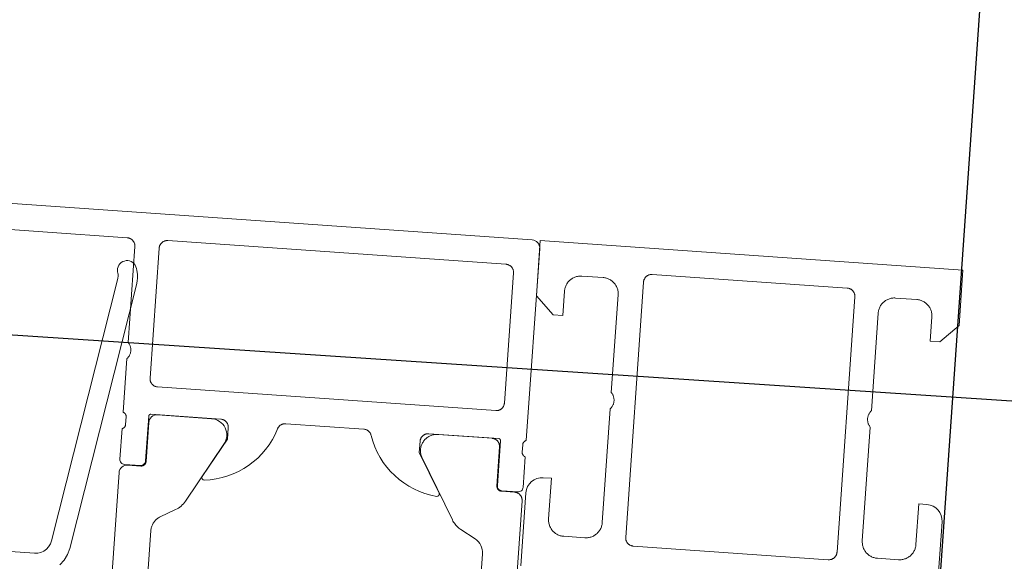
# Model space of a CAD drawing. Header units: metres. Extents: x 63115 to 703450, y -261936 to -53969.
# Tile 66 of 256: x 161094 to 161154, y -144028 to -143995. Entities that reach past the tile are written whole.
import ezdxf

# ---------------------------------------------------------------- set-up
doc = ezdxf.new("R2010")
doc.units = ezdxf.units.M
doc.layers.add('_01Hulplijnen', color=6, linetype='Continuous', plot=False)
for name, color, linetype in [('_02Binnenwanden', 2, 'Continuous'), ('_03-PROJECTION', 1, 'Continuous'), ('LAYER98', 7, 'Continuous')]:
    doc.layers.add(name, color=color, linetype=linetype)

# ---------------------------------------------------------------- blocks, each defined once
blk = doc.blocks.new('*U183')
at = {"layer": '_02Binnenwanden'}
blk.add_lwpolyline([(-35.018, 0.297), (-34.938, 9.77), (-4.09, 9.508), (-3.206, 113.535), (5.134, 113.464), (4.251, 9.437), (35.099, 9.175), (35.018, -0.297)], close=True, dxfattribs=at)
blk = doc.blocks.new('*U162')
at = {"layer": 'LAYER98', "color": 7, "linetype": 'Continuous', "lineweight": 9}
for points in [[(23.85, 60), (23.85, 56.6), (24.95, 55.5), (25.55, 55.5), (25.55, 57)], [(48.15, 57), (48.15, 55.5), (48.75, 55.5), (49.85, 56.6), (49.85, 60), (23.85, 60)], [(99.35, 60), (50.35, 60)], [(49.85, 59.5), (49.85, 47.7)], [(30.35, 57.9), (30.351, 57.927), (30.353, 57.954), (30.357, 57.981), (30.362, 58.008), (30.368, 58.034), (30.376, 58.06), (30.385, 58.085), (30.396, 58.11), (30.408, 58.134), (30.421, 58.158), (30.436, 58.181), (30.452, 58.203), (30.469, 58.224), (30.487, 58.244), (30.506, 58.263), (30.526, 58.281), (30.547, 58.298), (30.569, 58.314), (30.592, 58.328), (30.616, 58.342), (30.64, 58.354), (30.665, 58.365), (30.69, 58.374), (30.716, 58.382), (30.743, 58.388), (30.769, 58.393), (30.795, 58.397), (30.823, 58.399), (30.85, 58.4)], [(30.85, 58.4), (42.85, 58.4)], [(42.85, 58.4), (42.876, 58.399), (42.904, 58.397), (42.931, 58.393), (42.958, 58.388), (42.984, 58.382), (43.009, 58.374), (43.035, 58.365), (43.06, 58.354), (43.084, 58.342), (43.108, 58.328), (43.13, 58.314), (43.153, 58.298), (43.173, 58.281), (43.194, 58.263), (43.212, 58.244), (43.231, 58.224), (43.248, 58.203), (43.264, 58.181), (43.278, 58.158), (43.292, 58.134), (43.303, 58.11), (43.314, 58.085), (43.324, 58.06), (43.332, 58.034), (43.338, 58.008), (43.343, 57.981), (43.347, 57.954), (43.349, 57.927), (43.35, 57.9)], [(51.35, 57.9), (51.351, 57.927), (51.353, 57.954), (51.357, 57.981), (51.362, 58.007), (51.369, 58.034), (51.376, 58.06), (51.385, 58.085), (51.396, 58.11), (51.409, 58.134), (51.421, 58.158), (51.436, 58.18), (51.453, 58.202), (51.469, 58.224), (51.487, 58.244), (51.506, 58.263), (51.527, 58.281), (51.547, 58.298), (51.57, 58.314), (51.592, 58.328), (51.616, 58.342), (51.64, 58.354), (51.666, 58.365), (51.691, 58.374), (51.716, 58.382), (51.743, 58.388), (51.769, 58.393), (51.796, 58.397), (51.823, 58.399), (51.85, 58.4)], [(51.85, 58.4), (72.65, 58.4)], [(72.65, 58.4), (72.677, 58.399), (72.705, 58.397), (72.731, 58.393), (72.757, 58.388), (72.784, 58.382), (72.81, 58.374), (72.835, 58.365), (72.86, 58.354), (72.884, 58.342), (72.908, 58.328), (72.931, 58.314), (72.953, 58.298), (72.974, 58.281), (72.994, 58.263), (73.013, 58.244), (73.032, 58.224), (73.048, 58.202), (73.064, 58.18), (73.079, 58.158), (73.092, 58.134), (73.104, 58.11), (73.115, 58.085), (73.125, 58.06), (73.132, 58.034), (73.138, 58.007), (73.144, 57.981), (73.147, 57.954), (73.15, 57.927), (73.15, 57.9)], [(74.65, 57.9), (74.651, 57.927), (74.653, 57.954), (74.657, 57.981), (74.662, 58.007), (74.668, 58.034), (74.676, 58.06), (74.686, 58.085), (74.697, 58.11), (74.708, 58.134), (74.722, 58.158), (74.737, 58.18), (74.752, 58.202), (74.769, 58.224), (74.788, 58.244), (74.806, 58.263), (74.827, 58.281), (74.848, 58.298), (74.87, 58.314), (74.892, 58.328), (74.917, 58.342), (74.94, 58.354), (74.965, 58.365), (74.991, 58.374), (75.016, 58.382), (75.042, 58.388), (75.07, 58.393), (75.096, 58.397), (75.124, 58.399), (75.15, 58.4)], [(75.15, 58.4), (90.75, 58.4)], [(25.55, 57), (25.551, 57.055), (25.556, 57.109), (25.563, 57.162), (25.574, 57.215), (25.586, 57.268), (25.602, 57.32), (25.621, 57.371), (25.642, 57.42), (25.667, 57.469), (25.693, 57.516), (25.722, 57.562), (25.753, 57.606), (25.788, 57.648), (25.824, 57.688), (25.862, 57.726), (25.903, 57.763), (25.945, 57.797), (25.989, 57.828), (26.035, 57.857), (26.082, 57.884), (26.13, 57.908), (26.18, 57.929), (26.231, 57.948), (26.283, 57.964), (26.334, 57.977), (26.388, 57.987), (26.442, 57.995), (26.496, 57.999), (26.55, 58)], [(26.55, 58), (27.85, 58)], [(27.85, 58), (27.904, 57.999), (27.958, 57.995), (28.011, 57.987), (28.065, 57.977), (28.118, 57.964), (28.169, 57.948), (28.22, 57.929), (28.27, 57.908), (28.318, 57.884), (28.366, 57.857), (28.411, 57.828), (28.455, 57.797), (28.498, 57.763), (28.538, 57.726), (28.576, 57.688), (28.612, 57.648), (28.646, 57.606), (28.677, 57.562), (28.707, 57.516), (28.734, 57.469), (28.757, 57.42), (28.779, 57.371), (28.797, 57.32), (28.813, 57.268), (28.827, 57.215), (28.836, 57.162), (28.844, 57.109), (28.848, 57.055), (28.85, 57)], [(30.35, 42.2), (30.35, 57.9)], [(43.35, 57.9), (43.35, 42.2)], [(44.85, 57), (44.851, 57.055), (44.856, 57.109), (44.863, 57.162), (44.874, 57.215), (44.886, 57.268), (44.902, 57.32), (44.92, 57.371), (44.942, 57.42), (44.966, 57.469), (44.993, 57.516), (45.022, 57.562), (45.054, 57.606), (45.087, 57.648), (45.124, 57.688), (45.163, 57.726), (45.203, 57.763), (45.245, 57.797), (45.289, 57.828), (45.334, 57.857), (45.381, 57.884), (45.43, 57.908), (45.48, 57.929), (45.531, 57.948), (45.583, 57.964), (45.635, 57.977), (45.688, 57.987), (45.742, 57.995), (45.795, 57.999), (45.85, 58)], [(45.85, 58), (47.15, 58)], [(47.15, 58), (47.204, 57.999), (47.258, 57.995), (47.312, 57.987), (47.365, 57.977), (47.417, 57.964), (47.469, 57.948), (47.52, 57.929), (47.57, 57.908), (47.619, 57.884), (47.666, 57.857), (47.711, 57.828), (47.755, 57.797), (47.797, 57.763), (47.837, 57.726), (47.875, 57.688), (47.912, 57.648), (47.946, 57.606), (47.978, 57.562), (48.006, 57.516), (48.034, 57.469), (48.057, 57.42), (48.079, 57.371), (48.097, 57.32), (48.114, 57.268), (48.126, 57.215), (48.136, 57.162), (48.144, 57.109), (48.148, 57.055), (48.15, 57)], [(51.35, 49.9), (51.35, 57.9)], [(73.15, 57.9), (73.15, 49.9)], [(74.65, 52), (74.65, 57.9)], [(28.85, 57), (28.85, 51)], [(44.85, 51), (44.85, 57)], [(90.75, 38.7), (79.479, 38.7), (79.281, 38.72), (79.091, 38.778), (78.917, 38.873), (78.764, 39), (78.64, 39.155), (78.549, 39.332), (78.495, 39.522), (75.56, 55.782), (75.547, 55.89), (75.546, 55.999), (75.557, 56.107), (75.58, 56.214), (75.591, 56.259), (75.61, 56.366), (75.608, 56.475), (75.586, 56.581), (75.545, 56.682), (75.487, 56.773), (75.413, 56.853), (75.325, 56.917), (75.227, 56.963), (75.122, 56.992), (75.014, 57), (74.906, 56.988), (74.801, 56.957), (74.706, 56.907), (74.62, 56.84), (74.547, 56.759), (74.492, 56.666), (74.455, 56.564), (74.418, 56.428), (74.374, 56.215), (74.352, 55.998), (74.354, 55.78), (74.38, 55.563), (77.342, 39.145), (77.452, 38.763), (77.633, 38.41), (77.882, 38.1)], [(74.65, 51), (74.624, 51.029), (74.599, 51.06), (74.576, 51.092), (74.555, 51.125), (74.536, 51.159), (74.518, 51.195), (74.502, 51.231), (74.489, 51.268), (74.477, 51.305), (74.467, 51.344), (74.459, 51.382), (74.455, 51.421), (74.452, 51.46), (74.451, 51.5), (74.452, 51.539), (74.455, 51.579), (74.459, 51.618), (74.467, 51.656), (74.477, 51.695), (74.489, 51.732), (74.502, 51.769), (74.518, 51.805), (74.536, 51.841), (74.555, 51.875), (74.576, 51.908), (74.599, 51.94), (74.624, 51.971), (74.65, 52)], [(28.85, 51), (28.876, 50.971), (28.901, 50.94), (28.924, 50.908), (28.946, 50.875), (28.965, 50.841), (28.983, 50.805), (28.999, 50.769), (29.012, 50.732), (29.023, 50.695), (29.033, 50.656), (29.041, 50.618), (29.045, 50.579), (29.049, 50.539), (29.05, 50.5), (29.049, 50.461), (29.045, 50.421), (29.041, 50.382), (29.033, 50.344), (29.023, 50.305), (29.012, 50.268), (28.999, 50.231), (28.983, 50.195), (28.965, 50.159), (28.946, 50.125), (28.924, 50.092), (28.901, 50.06), (28.876, 50.029), (28.85, 50)], [(44.85, 50), (44.824, 50.029), (44.798, 50.06), (44.776, 50.092), (44.754, 50.125), (44.735, 50.159), (44.717, 50.195), (44.702, 50.231), (44.688, 50.268), (44.676, 50.305), (44.667, 50.344), (44.66, 50.382), (44.654, 50.421), (44.651, 50.461), (44.65, 50.5), (44.651, 50.539), (44.654, 50.579), (44.66, 50.618), (44.667, 50.656), (44.676, 50.695), (44.688, 50.732), (44.702, 50.769), (44.717, 50.805), (44.735, 50.841), (44.754, 50.875), (44.776, 50.908), (44.798, 50.94), (44.824, 50.971), (44.85, 51)], [(74.65, 47.7), (74.65, 51)], [(28.85, 50), (28.85, 43)], [(44.85, 43), (44.85, 50)], [(51.85, 49.4), (51.823, 49.401), (51.796, 49.403), (51.769, 49.406), (51.743, 49.412), (51.716, 49.418), (51.691, 49.426), (51.666, 49.435), (51.64, 49.446), (51.616, 49.458), (51.592, 49.471), (51.57, 49.486), (51.547, 49.502), (51.527, 49.519), (51.506, 49.537), (51.487, 49.556), (51.469, 49.576), (51.453, 49.597), (51.436, 49.619), (51.421, 49.642), (51.409, 49.666), (51.396, 49.69), (51.385, 49.715), (51.376, 49.74), (51.369, 49.766), (51.362, 49.792), (51.357, 49.819), (51.353, 49.846), (51.351, 49.873), (51.35, 49.9)], [(73.15, 49.9), (73.15, 49.873), (73.147, 49.846), (73.144, 49.819), (73.138, 49.792), (73.132, 49.766), (73.125, 49.74), (73.115, 49.715), (73.104, 49.69), (73.092, 49.666), (73.079, 49.642), (73.064, 49.619), (73.048, 49.597), (73.032, 49.576), (73.013, 49.556), (72.994, 49.537), (72.974, 49.519), (72.953, 49.502), (72.931, 49.486), (72.908, 49.471), (72.884, 49.458), (72.86, 49.446), (72.835, 49.435), (72.81, 49.426), (72.784, 49.418), (72.757, 49.412), (72.731, 49.406), (72.705, 49.403), (72.677, 49.401), (72.65, 49.4)], [(72.65, 49.4), (51.85, 49.4)], [(49.85, 47.7), (49.865, 47.695), (49.878, 47.69), (49.893, 47.684), (49.906, 47.677), (49.919, 47.669), (49.932, 47.661), (49.944, 47.652), (49.956, 47.642), (49.966, 47.632), (49.977, 47.621), (49.987, 47.609), (49.997, 47.597), (50.005, 47.585), (50.013, 47.572), (50.02, 47.559), (50.027, 47.545), (50.033, 47.531), (50.038, 47.517), (50.042, 47.502), (50.044, 47.487), (50.047, 47.472), (50.049, 47.457), (50.05, 47.442), (50.05, 47.427)], [(50.05, 47.427), (50.05, 46.973)], [(51.43, 47.58), (51.43, 47.587), (51.431, 47.593), (51.432, 47.6), (51.433, 47.606), (51.434, 47.612), (51.436, 47.619), (51.439, 47.625), (51.441, 47.631), (51.444, 47.636), (51.448, 47.642), (51.451, 47.648), (51.455, 47.653), (51.458, 47.658), (51.463, 47.663), (51.467, 47.667), (51.472, 47.672), (51.477, 47.676), (51.483, 47.68), (51.488, 47.683), (51.494, 47.686), (51.5, 47.689), (51.505, 47.692), (51.512, 47.694), (51.518, 47.696), (51.524, 47.698), (51.531, 47.699), (51.538, 47.699), (51.543, 47.7), (51.55, 47.7)], [(51.43, 44.82), (51.43, 47.58)], [(51.459, 47.19), (51.46, 47.217), (51.462, 47.244), (51.466, 47.271), (51.471, 47.297), (51.478, 47.324), (51.486, 47.35), (51.496, 47.375), (51.506, 47.4), (51.518, 47.424), (51.532, 47.448), (51.546, 47.47), (51.562, 47.493), (51.579, 47.514), (51.597, 47.534), (51.616, 47.553), (51.636, 47.571), (51.658, 47.588), (51.679, 47.604), (51.702, 47.618), (51.726, 47.632), (51.75, 47.644), (51.775, 47.655), (51.8, 47.664), (51.826, 47.672), (51.852, 47.678), (51.879, 47.683), (51.906, 47.687), (51.933, 47.689), (51.959, 47.69)], [(51.46, 44.79), (51.459, 47.19)], [(51.55, 47.7), (55.85, 47.7)], [(51.959, 47.69), (55.287, 47.69)], [(56.35, 47.2), (56.35, 46.5), (54.968, 44.107)], [(55.287, 47.69), (55.34, 47.688), (55.394, 47.684), (55.448, 47.677), (55.5, 47.667), (55.552, 47.654), (55.604, 47.638), (55.654, 47.62), (55.704, 47.599), (55.751, 47.575), (55.798, 47.549), (55.844, 47.521), (55.887, 47.49), (55.929, 47.456), (55.97, 47.42), (56.008, 47.383), (56.044, 47.343), (56.079, 47.302), (56.11, 47.258), (56.139, 47.213), (56.166, 47.167), (56.19, 47.119), (56.212, 47.07), (56.231, 47.019), (56.248, 46.968), (56.261, 46.916), (56.272, 46.864), (56.28, 46.811), (56.285, 46.757), (56.287, 46.703), (56.286, 46.65), (56.283, 46.596), (56.276, 46.543), (56.267, 46.49), (56.254, 46.438), (56.24, 46.386), (56.222, 46.335), (56.202, 46.286), (56.178, 46.237), (56.153, 46.19)], [(55.85, 47.7), (55.877, 47.699), (55.904, 47.697), (55.931, 47.694), (55.958, 47.688), (55.984, 47.682), (56.009, 47.674), (56.036, 47.665), (56.06, 47.654), (56.084, 47.642), (56.108, 47.629), (56.13, 47.614), (56.153, 47.598), (56.173, 47.581), (56.194, 47.563), (56.213, 47.544), (56.231, 47.524), (56.249, 47.503), (56.264, 47.481), (56.279, 47.458), (56.292, 47.434), (56.304, 47.41), (56.315, 47.385), (56.324, 47.36), (56.332, 47.334), (56.338, 47.308), (56.343, 47.281), (56.347, 47.254), (56.349, 47.227), (56.35, 47.2)], [(59.374, 47.352), (59.383, 47.378), (59.393, 47.404), (59.405, 47.428), (59.418, 47.452), (59.433, 47.476), (59.449, 47.498), (59.465, 47.52), (59.484, 47.54), (59.502, 47.56), (59.523, 47.578), (59.544, 47.595), (59.566, 47.612), (59.589, 47.627), (59.613, 47.64), (59.637, 47.653), (59.663, 47.664), (59.688, 47.673), (59.714, 47.681), (59.742, 47.688), (59.768, 47.693), (59.795, 47.697), (59.823, 47.699), (59.85, 47.7)], [(59.85, 47.7), (64.65, 47.7)], [(64.65, 47.7), (64.677, 47.699), (64.705, 47.697), (64.732, 47.693), (64.759, 47.688), (64.786, 47.681), (64.812, 47.673), (64.837, 47.664), (64.863, 47.653), (64.887, 47.64), (64.911, 47.627), (64.934, 47.612), (64.956, 47.595), (64.977, 47.578), (64.998, 47.56), (65.016, 47.54), (65.035, 47.52), (65.051, 47.498), (65.067, 47.476), (65.082, 47.452), (65.095, 47.428), (65.107, 47.404), (65.118, 47.378), (65.126, 47.352)], [(68.15, 47.2), (68.151, 47.227), (68.153, 47.254), (68.157, 47.281), (68.162, 47.307), (68.168, 47.333), (68.176, 47.359), (68.186, 47.385), (68.197, 47.41), (68.208, 47.434), (68.222, 47.458), (68.236, 47.48), (68.252, 47.502), (68.269, 47.523), (68.288, 47.543), (68.306, 47.563), (68.327, 47.581), (68.347, 47.598), (68.37, 47.614), (68.392, 47.628), (68.416, 47.641), (68.44, 47.653), (68.465, 47.664), (68.491, 47.674), (68.516, 47.681), (68.542, 47.688), (68.569, 47.693), (68.596, 47.697), (68.624, 47.699), (68.65, 47.7)], [(69.532, 44.107), (68.15, 46.5), (68.15, 47.2)], [(68.65, 47.7), (72.951, 47.7)], [(72.54, 47.69), (69.212, 47.69)], [(72.951, 47.7), (72.957, 47.699), (72.963, 47.699), (72.969, 47.698), (72.976, 47.697), (72.982, 47.695), (72.989, 47.693), (72.995, 47.691), (73, 47.688), (73.006, 47.686), (73.012, 47.682), (73.018, 47.679), (73.023, 47.675), (73.028, 47.671), (73.033, 47.667), (73.038, 47.662), (73.042, 47.657), (73.045, 47.652), (73.049, 47.647), (73.053, 47.642), (73.056, 47.636), (73.059, 47.63), (73.062, 47.624), (73.064, 47.618), (73.066, 47.612), (73.068, 47.605), (73.069, 47.599), (73.07, 47.593), (73.07, 47.586), (73.07, 47.58)], [(73.04, 44.79), (73.04, 47.19)], [(73.07, 47.58), (73.07, 44.82)], [(74.451, 47.427), (74.451, 47.442), (74.452, 47.457), (74.453, 47.472), (74.456, 47.487), (74.458, 47.502), (74.463, 47.516), (74.468, 47.531), (74.474, 47.545), (74.48, 47.558), (74.488, 47.572), (74.496, 47.585), (74.504, 47.597), (74.513, 47.609), (74.523, 47.621), (74.534, 47.632), (74.544, 47.642), (74.556, 47.652), (74.569, 47.661), (74.582, 47.669), (74.594, 47.677), (74.608, 47.684), (74.622, 47.69), (74.636, 47.695), (74.65, 47.7)], [(74.451, 46.973), (74.451, 47.427)], [(50.05, 46.973), (50.05, 46.958), (50.049, 46.943), (50.047, 46.928), (50.044, 46.913), (50.042, 46.898), (50.038, 46.884), (50.033, 46.869), (50.027, 46.855), (50.02, 46.842), (50.013, 46.828), (50.005, 46.815), (49.997, 46.803), (49.987, 46.791), (49.977, 46.78), (49.966, 46.769), (49.956, 46.758), (49.944, 46.749), (49.932, 46.74), (49.919, 46.731), (49.906, 46.723), (49.892, 46.717), (49.878, 46.71), (49.865, 46.705), (49.85, 46.7)], [(49.85, 46.7), (49.85, 44.82)], [(74.65, 46.7), (74.636, 46.705), (74.622, 46.71), (74.608, 46.716), (74.594, 46.723), (74.582, 46.731), (74.569, 46.739), (74.556, 46.748), (74.544, 46.758), (74.534, 46.768), (74.523, 46.779), (74.513, 46.791), (74.504, 46.803), (74.496, 46.815), (74.488, 46.828), (74.48, 46.841), (74.474, 46.855), (74.468, 46.869), (74.463, 46.884), (74.458, 46.898), (74.456, 46.913), (74.453, 46.928), (74.452, 46.943), (74.451, 46.958), (74.451, 46.973)], [(74.65, 44.82), (74.65, 46.7)], [(56.153, 46.19), (54.039, 42.529)], [(68.347, 46.19), (70.46, 42.529)], [(25.55, 43), (25.55, 45.5), (25.05, 45.5)], [(48.65, 45.5), (48.15, 45.5), (48.15, 43)], [(73.339, 44.49), (73.324, 44.49), (73.307, 44.492), (73.291, 44.494), (73.275, 44.497), (73.259, 44.501), (73.244, 44.506), (73.228, 44.511), (73.213, 44.518), (73.199, 44.525), (73.185, 44.533), (73.171, 44.542), (73.158, 44.551), (73.145, 44.561), (73.133, 44.572), (73.122, 44.584), (73.111, 44.596), (73.101, 44.608), (73.091, 44.622), (73.083, 44.635), (73.075, 44.649), (73.067, 44.664), (73.061, 44.679), (73.055, 44.694), (73.05, 44.71), (73.046, 44.726), (73.043, 44.741), (73.042, 44.758), (73.04, 44.774), (73.04, 44.79)], [(24.05, 44.5), (24.05, 40)], [(49.65, 40), (49.65, 44.5)], [(49.85, 43.99), (49.85, 44.017), (49.853, 44.044), (49.856, 44.071), (49.862, 44.097), (49.868, 44.124), (49.876, 44.15), (49.885, 44.175), (49.896, 44.2), (49.908, 44.224), (49.921, 44.248), (49.936, 44.271), (49.952, 44.292), (49.969, 44.314), (49.987, 44.334), (50.006, 44.353), (50.026, 44.371), (50.047, 44.388), (50.069, 44.404), (50.092, 44.418), (50.116, 44.432), (50.14, 44.444), (50.165, 44.455), (50.19, 44.464), (50.216, 44.472), (50.243, 44.478), (50.269, 44.483), (50.295, 44.487), (50.323, 44.489), (50.35, 44.49)], [(50.15, 44.52), (51.13, 44.52)], [(50.35, 44.49), (51.161, 44.49)], [(74.15, 44.49), (73.339, 44.49)], [(73.371, 44.52), (74.35, 44.52)], [(49.85, 18.91), (49.85, 43.99)], [(74.65, 18.91), (74.65, 43.99)], [(26.55, 42), (26.496, 42.001), (26.442, 42.006), (26.388, 42.013), (26.334, 42.023), (26.283, 42.036), (26.231, 42.052), (26.18, 42.071), (26.13, 42.093), (26.082, 42.116), (26.035, 42.143), (25.989, 42.172), (25.945, 42.204), (25.903, 42.238), (25.862, 42.274), (25.824, 42.312), (25.788, 42.353), (25.753, 42.395), (25.722, 42.439), (25.693, 42.484), (25.667, 42.531), (25.642, 42.58), (25.621, 42.63), (25.602, 42.681), (25.586, 42.732), (25.574, 42.785), (25.563, 42.838), (25.556, 42.892), (25.551, 42.946), (25.55, 43)], [(28.85, 43), (28.848, 42.946), (28.844, 42.892), (28.836, 42.838), (28.827, 42.785), (28.813, 42.732), (28.797, 42.681), (28.779, 42.63), (28.757, 42.58), (28.733, 42.531), (28.707, 42.484), (28.677, 42.439), (28.646, 42.395), (28.612, 42.353), (28.576, 42.312), (28.538, 42.274), (28.498, 42.238), (28.455, 42.204), (28.411, 42.172), (28.366, 42.143), (28.318, 42.116), (28.27, 42.093), (28.22, 42.071), (28.169, 42.052), (28.118, 42.036), (28.065, 42.023), (28.011, 42.013), (27.958, 42.006), (27.904, 42.001), (27.85, 42)], [(45.85, 42), (45.795, 42.001), (45.742, 42.006), (45.688, 42.013), (45.635, 42.023), (45.583, 42.036), (45.531, 42.052), (45.48, 42.071), (45.43, 42.093), (45.381, 42.116), (45.334, 42.143), (45.289, 42.172), (45.245, 42.204), (45.203, 42.238), (45.163, 42.274), (45.124, 42.312), (45.087, 42.353), (45.054, 42.395), (45.022, 42.439), (44.993, 42.484), (44.966, 42.531), (44.942, 42.58), (44.92, 42.63), (44.902, 42.681), (44.886, 42.732), (44.874, 42.785), (44.863, 42.838), (44.856, 42.892), (44.851, 42.946), (44.85, 43)], [(48.15, 43), (48.148, 42.946), (48.144, 42.892), (48.136, 42.838), (48.126, 42.785), (48.114, 42.732), (48.097, 42.681), (48.079, 42.63), (48.057, 42.58), (48.034, 42.531), (48.006, 42.484), (47.978, 42.439), (47.946, 42.395), (47.912, 42.353), (47.875, 42.312), (47.837, 42.274), (47.797, 42.238), (47.755, 42.204), (47.711, 42.172), (47.666, 42.143), (47.619, 42.116), (47.57, 42.093), (47.52, 42.071), (47.469, 42.052), (47.417, 42.036), (47.365, 42.023), (47.312, 42.013), (47.258, 42.006), (47.204, 42.001), (47.15, 42)], [(54.039, 42.529), (53.997, 42.46), (53.952, 42.394), (53.902, 42.33), (53.85, 42.27), (53.794, 42.211), (53.736, 42.156), (53.674, 42.105), (53.61, 42.056), (53.543, 42.012), (53.474, 41.97)], [(27.85, 42), (26.55, 42)], [(30.85, 41.7), (30.823, 41.701), (30.795, 41.703), (30.769, 41.707), (30.743, 41.712), (30.716, 41.718), (30.69, 41.726), (30.665, 41.736), (30.64, 41.746), (30.616, 41.758), (30.592, 41.771), (30.569, 41.786), (30.547, 41.802), (30.526, 41.819), (30.506, 41.837), (30.487, 41.856), (30.469, 41.876), (30.452, 41.897), (30.436, 41.919), (30.421, 41.942), (30.408, 41.966), (30.396, 41.99), (30.385, 42.015), (30.376, 42.04), (30.368, 42.066), (30.362, 42.093), (30.357, 42.119), (30.353, 42.146), (30.351, 42.173), (30.35, 42.2)], [(42.85, 41.7), (30.85, 41.7)], [(43.35, 42.2), (43.349, 42.173), (43.347, 42.146), (43.343, 42.119), (43.338, 42.093), (43.332, 42.066), (43.324, 42.04), (43.314, 42.015), (43.303, 41.99), (43.292, 41.966), (43.278, 41.942), (43.264, 41.919), (43.248, 41.897), (43.231, 41.876), (43.212, 41.856), (43.194, 41.837), (43.173, 41.819), (43.153, 41.802), (43.13, 41.786), (43.108, 41.771), (43.084, 41.758), (43.06, 41.746), (43.035, 41.736), (43.009, 41.726), (42.984, 41.718), (42.958, 41.712), (42.931, 41.707), (42.904, 41.703), (42.876, 41.701), (42.85, 41.7)], [(47.15, 42), (45.85, 42)], [(53.474, 41.97), (52.56, 41.458)], [(71.026, 41.97), (71.939, 41.458)], [(71.939, 41.458), (71.985, 41.43), (72.029, 41.401), (72.071, 41.369), (72.112, 41.335), (72.151, 41.299), (72.187, 41.261), (72.222, 41.221), (72.254, 41.179), (72.285, 41.136), (72.313, 41.091), (72.338, 41.044), (72.362, 40.997), (72.382, 40.948), (72.4, 40.898), (72.415, 40.847), (72.427, 40.796), (72.437, 40.744), (72.444, 40.691), (72.449, 40.638), (72.45, 40.586)], [(52.05, 40.586), (52.05, 22.314)], [(72.45, 40.586), (72.45, 22.314)]]:
    blk.add_lwpolyline(points, dxfattribs=at)
for points in [[(50.35, 60, 0.414568), (49.85, 59.5)], [(55.102, 43.901, 0.299183), (59.375, 47.352)], [(65.126, 47.352, 0.299214), (69.399, 43.9)], [(69.212, 47.69, 0.57735), (68.347, 46.19)], [(73.04, 47.19, 0.414254), (72.54, 47.69)], [(25.05, 45.5, 0.414162), (24.05, 44.5)], [(49.65, 44.5, 0.414188), (48.65, 45.5)], [(49.85, 44.82, 0.414214), (50.15, 44.52)], [(51.13, 44.52, 0.414214), (51.43, 44.82)], [(51.161, 44.49, 0.414254), (51.46, 44.79)], [(73.07, 44.82, 0.414214), (73.371, 44.52)], [(74.35, 44.52, 0.414214), (74.65, 44.82)], [(74.65, 43.99, 0.414214), (74.15, 44.49)], [(54.968, 44.107, 0.610538), (55.102, 43.901)], [(69.399, 43.9, 0.610538), (69.532, 44.107)], [(70.46, 42.529, 0.134733), (71.026, 41.97)], [(52.56, 41.458, 0.271196), (52.05, 40.586)]]:
    blk.add_lwpolyline(points, format="xyb", dxfattribs=at)
blk = doc.blocks.new('pui_02')
at = {"layer": '_01Hulplijnen'}
blk.add_lwpolyline([(-3683.244, -2153.989), (-2813.27, -2519.632), (-1888.232, -2684.239), (-1593.735, -2716.683), (0, -2821.903)], dxfattribs=at)
at = {"layer": '_02Binnenwanden', "rotation": 356.4865083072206}
blk.add_blockref('*U183', (-947.686, -2808.658), dxfattribs=at)
at = {"layer": '_03-PROJECTION', "xscale": -1, "rotation": 355.9999999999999}
blk.add_blockref('*U162', (-928.194, -2813.028), dxfattribs=at)

msp = doc.modelspace()

# ---------------------------------------------------------------- block references
at = {"layer": '_02Binnenwanden'}
msp.add_blockref('pui_02', (162099.369, -141258.61), dxfattribs=at)

doc.saveas('drawing.dxf')
